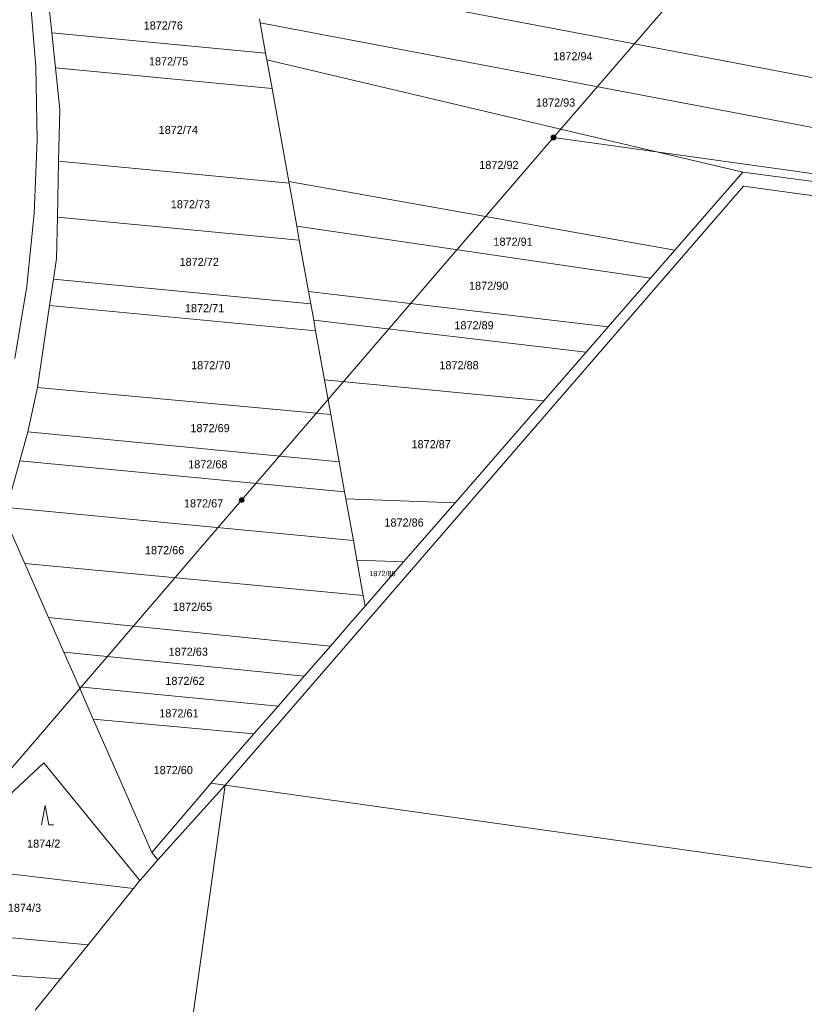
# Model space of a CAD drawing. Header units: metres. Extents: x -595226 to -593310, y -1169452 to -1167804.
# Tile 22 of 35: x -594435 to -594271, y -1168717 to -1168511. Entities that reach past the tile are written whole.
import ezdxf
from ezdxf.enums import TextEntityAlignment as Align

# ---------------------------------------------------------------- set-up
doc = ezdxf.new("R2010")
doc.units = ezdxf.units.M
doc.layers.add('geo katastr', color=5, linetype='Continuous', lineweight=0)
doc.layers.add('Poz předměty', color=7, linetype='Continuous')
doc.styles.add('dgn023', font='dgn023.shx')

# ---------------------------------------------------------------- blocks, each defined once
blk = doc.blocks.new('3.08193')
at = {"linetype": 'Continuous'}
for p, q in [((0, 4), (-0.75, 0)), ((0.75, 0), (0, 4)), ((0.75, 0), (1.75, 0))]:
    blk.add_line(p, q, dxfattribs=at)
blk = doc.blocks.new('6.0124')
at = {"layer": 'Poz předměty', "color": 7, "linetype": 'Continuous', "lineweight": 13}
for radius in [0.5, 0.4, 0.3, 0.2, 0.1]:
    blk.add_circle((0, 0), radius, dxfattribs=at)
blk = doc.blocks.new('6.0163')
at = {"layer": 'Poz předměty', "color": 7, "linetype": 'Continuous', "lineweight": 13}
for radius in [0.5, 0.4, 0.3, 0.2, 0.1]:
    blk.add_circle((0, 0), radius, dxfattribs=at)

msp = doc.modelspace()

# ---------------------------------------------------------------- linework, layer by layer
at = {"layer": 'geo katastr', "color": 5, "true_color": 0x0000fa}
for p, q in [((-594294.36, -1168502.53), (-594323.31, -1168536.1)), ((-594431.63, -1168521.34), (-594432.87, -1168506.06)), ((-594428.99, -1168507.02), (-594428.25, -1168514.17)), ((-594384.66, -1168512.09), (-594384.82, -1168511.24)), ((-594383.52, -1168518.43), (-594384.66, -1168512.09)), ((-594383.52, -1168518.43), (-594428.25, -1168514.17)), ((-594428.25, -1168514.17), (-594427.51, -1168521.49)), ((-594383.27, -1168519.84), (-594383.52, -1168518.43)), ((-594382.19, -1168525.82), (-594383.27, -1168519.84)), ((-594283.7, -1168543.32), (-594383.27, -1168519.84)), ((-594431.32, -1168536.66), (-594431.63, -1168521.34)), ((-594382.19, -1168525.82), (-594427.51, -1168521.49)), ((-594378.69, -1168545.3), (-594382.19, -1168525.82)), ((-594431.94, -1168551.98), (-594431.32, -1168536.66)), ((-594323.31, -1168536.1), (-594388.55, -1168611.94)), ((-594323.31, -1168536.1), (-594241.23, -1168547.52)), ((-594426.84, -1168541.02), (-594427.09, -1168552.76)), ((-594378.62, -1168545.68), (-594426.84, -1168541.02)), ((-594283.7, -1168543.32), (-594297.91, -1168559.66)), ((-594238.17, -1168549.43), (-594283.7, -1168543.32)), ((-594283.56, -1168546.27), (-594392, -1168671.6)), ((-594378.62, -1168545.68), (-594378.69, -1168545.3)), ((-594297.91, -1168559.66), (-594378.69, -1168545.3)), ((-594377, -1168554.67), (-594378.62, -1168545.68)), ((-594283.56, -1168546.27), (-594238.6, -1168552.48)), ((-594433.5, -1168567.22), (-594431.94, -1168551.98)), ((-594376.48, -1168557.59), (-594427.09, -1168552.76)), ((-594376.48, -1168557.59), (-594377, -1168554.67)), ((-594303, -1168565.51), (-594377, -1168554.67)), ((-594374.54, -1168568.34), (-594376.48, -1168557.59)), ((-594297.91, -1168559.66), (-594303, -1168565.51)), ((-594303, -1168565.51), (-594311.86, -1168575.69)), ((-594435.97, -1168582.35), (-594433.5, -1168567.22)), ((-594427.91, -1168565.76), (-594428.72, -1168571.24)), ((-594374.08, -1168570.9), (-594427.91, -1168565.76)), ((-594374.08, -1168570.9), (-594374.54, -1168568.34)), ((-594311.86, -1168575.69), (-594374.54, -1168568.34)), ((-594428.72, -1168571.24), (-594431.23, -1168588.42)), ((-594373.06, -1168576.55), (-594428.72, -1168571.24)), ((-594373.46, -1168574.32), (-594374.08, -1168570.9)), ((-594373.06, -1168576.55), (-594373.46, -1168574.32)), ((-594316.48, -1168581), (-594373.46, -1168574.32)), ((-594311.86, -1168575.69), (-594316.48, -1168581)), ((-594371.22, -1168586.77), (-594373.06, -1168576.55)), ((-594316.48, -1168581), (-594325.36, -1168591.2)), ((-594325.36, -1168591.2), (-594371.22, -1168586.77)), ((-594369.91, -1168594.05), (-594371.22, -1168586.77)), ((-594431.23, -1168588.42), (-594433.3, -1168597.69)), ((-594369.91, -1168594.05), (-594431.23, -1168588.42)), ((-594325.36, -1168591.2), (-594343.9, -1168612.5)), ((-594368.13, -1168603.91), (-594369.91, -1168594.05)), ((-594433.3, -1168597.69), (-594434.96, -1168603.71)), ((-594368.13, -1168603.91), (-594433.3, -1168597.69)), ((-594434.96, -1168603.71), (-594437.66, -1168613.49)), ((-594367, -1168610.2), (-594434.96, -1168603.71)), ((-594367, -1168610.2), (-594368.13, -1168603.91)), ((-594366.73, -1168611.7), (-594367, -1168610.2)), ((-594453.37, -1168687.39), (-594388.55, -1168611.94)), ((-594343.9, -1168612.5), (-594366.73, -1168611.7)), ((-594365.16, -1168620.42), (-594366.73, -1168611.7)), ((-594343.9, -1168612.5), (-594354.66, -1168624.87)), ((-594365.16, -1168620.42), (-594437.66, -1168613.49)), ((-594438.2, -1168615.47), (-594433.92, -1168625.18)), ((-594364.42, -1168624.53), (-594365.16, -1168620.42)), ((-594363.1, -1168631.9), (-594433.92, -1168625.18)), ((-594354.66, -1168624.87), (-594364.42, -1168624.53)), ((-594363.1, -1168631.9), (-594364.42, -1168624.53)), ((-594354.66, -1168624.87), (-594362.7, -1168634.1)), ((-594362.7, -1168634.1), (-594363.1, -1168631.9)), ((-594369.99, -1168642.48), (-594428.93, -1168636.52)), ((-594428.93, -1168636.52), (-594425.75, -1168643.74)), ((-594375.49, -1168648.8), (-594425.75, -1168643.74)), ((-594425.75, -1168643.74), (-594422.57, -1168650.97)), ((-594369.99, -1168642.48), (-594375.49, -1168648.8)), ((-594375.49, -1168648.8), (-594380.9, -1168655.02)), ((-594380.9, -1168655.02), (-594422.57, -1168650.97)), ((-594422.57, -1168650.97), (-594419.59, -1168657.74)), ((-594380.9, -1168655.02), (-594385.99, -1168660.86)), ((-594385.99, -1168660.86), (-594419.59, -1168657.74)), ((-594385.99, -1168660.86), (-594394.97, -1168671.18)), ((-594392, -1168671.6), (-594406.06, -1168687.18)), ((-594392, -1168671.6), (-594403.88, -1168756.77)), ((-594394.97, -1168671.18), (-594392, -1168671.6)), ((-594392, -1168671.6), (-594257.84, -1168690.47)), ((-594452.89, -1168688.23), (-594411.16, -1168693.18)), ((-594411.16, -1168693.18), (-594420.67, -1168704.96)), ((-594409.82, -1168691.52), (-594411.16, -1168693.18)), ((-594420.67, -1168704.96), (-594426.45, -1168712.11)), ((-594426.45, -1168712.11), (-594431.72, -1168718.64))]:
    msp.add_line(p, q, dxfattribs=at)
for points in [[(-594207.1, -1168535.4), (-594288.4, -1168519.92), (-594386.63, -1168501.22)], [(-594164.96, -1168553.72), (-594280.51, -1168531.82), (-594384.66, -1168512.09)], [(-594427.51, -1168521.49), (-594426.61, -1168530.27), (-594426.84, -1168541.02)], [(-594427.09, -1168552.76), (-594427.28, -1168561.43), (-594427.91, -1168565.76)], [(-594433.92, -1168625.18), (-594431.47, -1168630.76), (-594428.93, -1168636.52)], [(-594362.7, -1168634.1), (-594365.29, -1168637.08), (-594369.99, -1168642.48)], [(-594419.59, -1168657.74), (-594413.67, -1168671.18), (-594407.31, -1168685.62)], [(-594452.89, -1168688.23), (-594429.95, -1168666.92), (-594409.82, -1168691.52)], [(-594407.31, -1168685.62), (-594396.25, -1168672.68), (-594394.97, -1168671.18)], [(-594407.31, -1168685.62), (-594406.06, -1168687.18), (-594409.07, -1168690.66), (-594409.82, -1168691.52)], [(-594465.3, -1168699.75), (-594438.9, -1168703.32), (-594420.67, -1168704.96)], [(-594469.38, -1168706.19), (-594437.61, -1168711.33), (-594426.45, -1168712.11)]]:
    msp.add_lwpolyline(points, dxfattribs=at)

# ---------------------------------------------------------------- block references
for name, p in [('6.0163', (-594323.31, -1168536.1)), ('6.0124', (-594388.55, -1168611.94)), ('3.08193', (-594429.66, -1168679.83))]:
    msp.add_blockref(name, p, dxfattribs=at)

# ---------------------------------------------------------------- texts
at = {"layer": 'geo katastr', "color": 5, "true_color": 0x0000fa, "style": 'dgn023'}
for s, height, p in [('1872/76', 1.7, (-594404.93, -1168512.66)), ('1872/94', 1.7, (-594319.25, -1168519.11)), ('1872/75', 1.7, (-594403.83, -1168520.16)), ('1872/93', 1.7, (-594322.86, -1168528.78)), ('1872/74', 1.7, (-594401.8, -1168534.51)), ('1872/92', 1.7, (-594334.73, -1168541.84)), ('1872/73', 1.7, (-594399.26, -1168550.06)), ('1872/91', 1.7, (-594331.76, -1168557.9)), ('1872/72', 1.7, (-594397.43, -1168562.13)), ('1872/90', 1.7, (-594336.87, -1168567.09)), ('1872/71', 1.7, (-594396.3, -1168571.78)), ('1872/89', 1.7, (-594339.93, -1168575.37)), ('1872/70', 1.7, (-594395, -1168583.73)), ('1872/88', 1.7, (-594343.07, -1168583.73)), ('1872/69', 1.7, (-594395.15, -1168596.88)), ('1872/87', 1.7, (-594348.9, -1168600.25)), ('1872/68', 1.7, (-594395.62, -1168604.46)), ('1872/67', 1.7, (-594396.51, -1168612.62)), ('1872/86', 1.7, (-594354.57, -1168616.63)), ('1872/66', 1.7, (-594404.66, -1168622.41)), ('1872/85', 1.1, (-594359.09, -1168627.3)), ('1872/65', 1.7, (-594398.81, -1168634.26)), ('1872/63', 1.7, (-594399.71, -1168643.65)), ('1872/62', 1.7, (-594400.4, -1168649.76)), ('1872/61', 1.7, (-594401.67, -1168656.54)), ('1872/60', 1.7, (-594402.85, -1168668.41))]:
    msp.add_text(s, height=height, dxfattribs=at).set_placement(p, align=Align.MIDDLE_CENTER)
for s, p in [('1874/2', (-594433.43, -1168684.65)), ('1874/3', (-594437.45, -1168698.06))]:
    msp.add_text(s, height=1.7, dxfattribs=at).set_placement(p)

doc.saveas('drawing.dxf')
